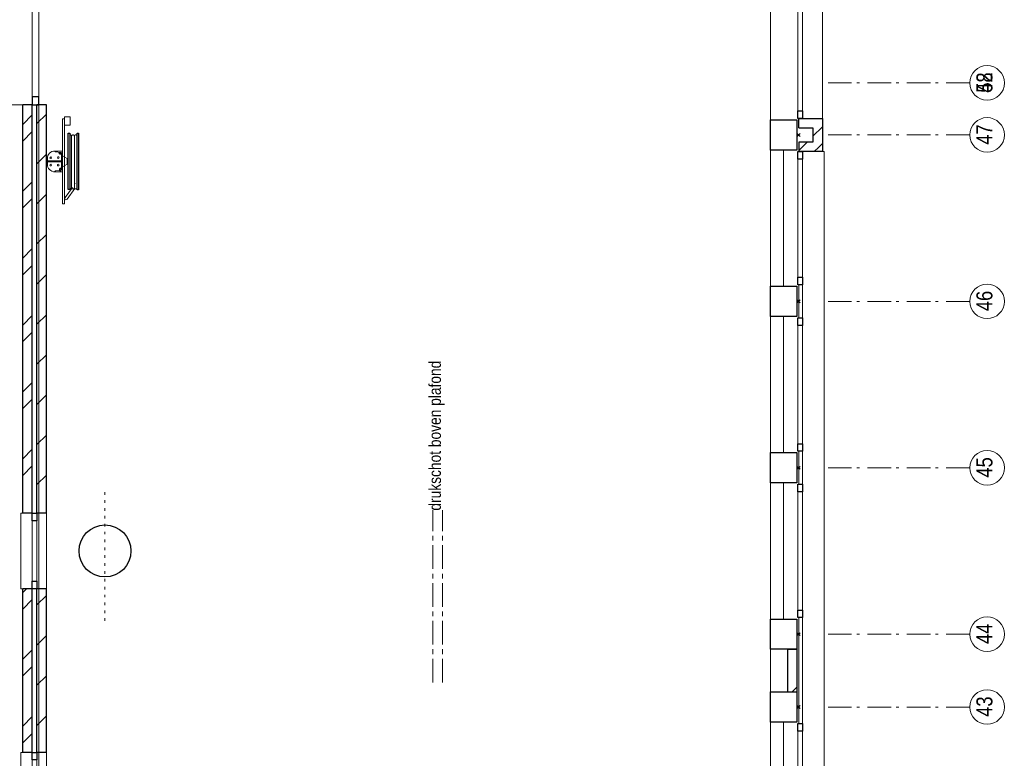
# Model space of a CAD drawing. Header units: millimetres. Extents: x 45699 to 251499, y 244 to 86446.
# Tile 122 of 240: x 177671 to 188089, y 69507 to 77319. Entities that reach past the tile are written whole.
import ezdxf

# ---------------------------------------------------------------- set-up
doc = ezdxf.new("R2010")
doc.units = ezdxf.units.MM
doc.header["$LTSCALE"] = 400
doc.header["$PDMODE"] = 3
doc.header["$PDSIZE"] = 15
for name, pattern in [('STYLE_05', [0.208282, 0.069427, -0.138855]), ('STYLE_06', [1.041641, 0.625, -0.208282, 0.069427, -0.138931]), ('STYLE_19', [1, 0.625, -0.125, 0.125, -0.125])]:
    doc.linetypes.add(name, pattern=pattern)
for name, color, linetype, lineweight in [('Buitenkozijnen', 140, 'Continuous', 15), ('Lijn-stramien', 5, 'STYLE_06', 9), ('mat-baksteen', 5, 'Continuous', 25), ('mat-beton (ihwg)', 5, 'Continuous', 25), ('mat-kalkzandsteen', 5, 'Continuous', 25), ('None', 7, 'Continuous', 9), ('Tekst', 140, 'Continuous', 15), ('~None', 7, 'Continuous', 9)]:
    doc.layers.add(name, color=color, linetype=linetype, lineweight=lineweight)
doc.styles.add('Abadi MT Condensed Light', font='txt', dxfattribs={"height": 176.388889})
doc.styles.add('Arial Narrow', font='ARIALN.TTF', dxfattribs={"height": 222.25})

# ---------------------------------------------------------------- blocks, each defined once
blk = doc.blocks.new('Kolom 280x320')
at = {"layer": 'mat-beton (ihwg)', "lineweight": 25}
blk.add_lwpolyline([(-300, 160), (-20, 160), (-20, -160), (-300, -160)], close=True, dxfattribs=at)
at = {"layer": 'None', "color": 92, "linetype": 'Continuous', "lineweight": 5}
blk.add_point((0, 0), dxfattribs=at)
blk = doc.blocks.new('Kolom O 550')
at = {"layer": 'mat-beton (ihwg)', "lineweight": 25}
blk.add_circle((0, 0), 275, dxfattribs=at)
blk = doc.blocks.new('*X1066')
at = {"layer": 'None', "lineweight": 9}
for p, q in [((-2819, 32536), (-2719, 32636)), ((-2761, 32418), (-2719, 32460))]:
    blk.add_line(p, q, dxfattribs=at)
blk = doc.blocks.new('*X1067')
at = {"layer": 'None', "lineweight": 9}
for p, q in [((-2969, 32386), (-2880, 32475)), ((-2804, 32375), (-2761, 32418))]:
    blk.add_line(p, q, dxfattribs=at)
blk = doc.blocks.new('*X1068')
at = {"layer": 'None', "lineweight": 9}
blk.add_line((-3038, 26660), (-2989, 26710), dxfattribs=at)
blk = doc.blocks.new('Gevelpui best 1410 (2D)')
at = {"layer": 'Buitenkozijnen', "lineweight": 15}
for p, q in [((-260, 0), (-260, -1410)), ((-260, 0), (-210, 0)), ((-210, 0), (-210, -1410)), ((-260, -1410), (-210, -1410))]:
    blk.add_line(p, q, dxfattribs=at)
at = {"layer": 'Buitenkozijnen', "color": 92, "lineweight": 25}
for points in [[(-260, 0), (-210, 0), (-210, -80), (-260, -80)], [(-260, -1330), (-210, -1330), (-210, -1410), (-260, -1410)]]:
    blk.add_lwpolyline(points, close=True, dxfattribs=at)
at = {"layer": 'None', "color": 43, "linetype": 'Continuous', "lineweight": 9}
blk.add_line((-410, 15), (-410, -1425), dxfattribs=at)
blk = doc.blocks.new('*U1092')
at = {"layer": 'Buitenkozijnen', "lineweight": 15}
for p, q in [((-10, 0), (-10, -1960)), ((-10, 0), (40, 0)), ((40, 0), (40, -1960)), ((-10, -1960), (40, -1960))]:
    blk.add_line(p, q, dxfattribs=at)
blk = doc.blocks.new('Gevelpui best 1960')
at = {"layer": 'Buitenkozijnen', "color": 43, "lineweight": 9}
blk.add_line((250, 0), (250, -1960), dxfattribs=at)
at = {"layer": 'Buitenkozijnen', "color": 92, "lineweight": 25}
for points in [[(-10, 0), (40, 0), (40, -80), (-10, -80)], [(-10, -1880), (40, -1880), (40, -1960), (-10, -1960)]]:
    blk.add_lwpolyline(points, close=True, dxfattribs=at)
at = {"layer": 'Buitenkozijnen'}
blk.add_blockref('*U1092', (0, 0), dxfattribs=at)
blk = doc.blocks.new('*U1099')
at = {"layer": 'Buitenkozijnen', "lineweight": 15}
for p, q in [((-11079, 34700), (-11009, 34700)), ((-11079, 32870), (-11079, 34700)), ((-11009, 32870), (-11009, 34700)), ((-11079, 32870), (-11009, 32870))]:
    blk.add_line(p, q, dxfattribs=at)
blk = doc.blocks.new('*U1100')
at = {"layer": 'Buitenkozijnen', "color": 92, "lineweight": 25}
for points in [[(-11009, 34700), (-11079, 34700), (-11079, 34617), (-11009, 34617)], [(-11009, 32953), (-11079, 32953), (-11079, 32870), (-11009, 32870)]]:
    blk.add_lwpolyline(points, close=True, dxfattribs=at)
at = {"layer": 'Buitenkozijnen'}
blk.add_blockref('*U1099', (0, 0), dxfattribs=at)
blk = doc.blocks.new('Gevelpui best 800')
at = {"layer": 'Buitenkozijnen', "color": 43, "linetype": 'Continuous', "lineweight": 9}
blk.add_lwpolyline([(-400, 270), (400, 270), (400, 0), (-400, 0)], close=True, dxfattribs=at)
at = {"layer": 'Buitenkozijnen', "color": 140, "linetype": 'Continuous', "lineweight": 15}
blk.add_lwpolyline([(-400, 150), (400, 150), (400, 100), (-400, 100)], close=True, dxfattribs=at)
at = {"layer": 'Buitenkozijnen', "color": 92, "linetype": 'Continuous', "lineweight": 25}
for points in [[(-400, 150), (-320, 150), (-320, 100), (-400, 100)], [(320, 150), (400, 150), (400, 100), (320, 100)]]:
    blk.add_lwpolyline(points, close=True, dxfattribs=at)
blk = doc.blocks.new('*X1120')
at = {"layer": 'None', "lineweight": 9}
for p, q in [((-11029, 32670), (-10929, 32770)), ((-11029, 32246), (-10929, 32346)), ((-11029, 31822), (-10929, 31922)), ((-11029, 31398), (-10929, 31498)), ((-11029, 30973), (-10929, 31073)), ((-11029, 30549), (-10929, 30649)), ((-11029, 30125), (-10929, 30225)), ((-11029, 29700), (-10929, 29800)), ((-11029, 29276), (-10929, 29376)), ((-11029, 28852), (-10929, 28952))]:
    blk.add_line(p, q, dxfattribs=at)
blk = doc.blocks.new('*X1121')
at = {"layer": 'None', "lineweight": 9}
for p, q in [((-11179, 32662), (-11079, 32762)), ((-11179, 32485), (-11079, 32585)), ((-11179, 31955), (-11079, 32055)), ((-11179, 31778), (-11079, 31878)), ((-11179, 31248), (-11079, 31348)), ((-11179, 31071), (-11079, 31171)), ((-11179, 30540), (-11079, 30640)), ((-11179, 30364), (-11079, 30464)), ((-11179, 29833), (-11079, 29933)), ((-11179, 29657), (-11079, 29757)), ((-11179, 29126), (-11079, 29226)), ((-11179, 28950), (-11079, 29050))]:
    blk.add_line(p, q, dxfattribs=at)
blk = doc.blocks.new('*X1122')
at = {"layer": 'None', "lineweight": 9}
for p, q in [((-11029, 27579), (-10929, 27679)), ((-11029, 27155), (-10929, 27255)), ((-11029, 26731), (-10929, 26831)), ((-11029, 26306), (-10929, 26406))]:
    blk.add_line(p, q, dxfattribs=at)
blk = doc.blocks.new('*X1123')
at = {"layer": 'None', "lineweight": 9}
for p, q in [((-11179, 27712), (-11141, 27750)), ((-11179, 27536), (-11079, 27636)), ((-11179, 27005), (-11079, 27105)), ((-11179, 26828), (-11079, 26928)), ((-11179, 26298), (-11079, 26398)), ((-11179, 26121), (-11079, 26221))]:
    blk.add_line(p, q, dxfattribs=at)
blk = doc.blocks.new('*U131')
at = {"layer": 'None', "color": 140, "linetype": 'Continuous', "lineweight": 15, "flags": 128}
blk.add_lwpolyline([(-21, 110), (59, 110), (59, 107, -0.391021), (53, 100), (-1, 96, 0.391021), (-12, 83), (-12, -83, 0.391021), (-1, -96), (53, -100, -0.391021), (59, -107), (59, -110), (-21, -110)], format="xyb", close=True, dxfattribs=at)
blk = doc.blocks.new('*U132')
at = {"layer": 'None', "color": 253, "linetype": 'Continuous', "lineweight": 5}
for p, q in [((96.625, -278), (96.625, 266)), ((125.704, -278), (125.704, 266)), ((50.42, -31.849), (50.42, 29))]:
    blk.add_line(p, q, dxfattribs=at)
at = {"layer": 'None', "color": 140, "linetype": 'Continuous', "lineweight": 15}
for p, q in [((50.42, 29), (1.453, 57.31)), ((0, -61), (50.42, -31.849))]:
    blk.add_line(p, q, dxfattribs=at)
at = {"layer": 'None', "color": 92, "linetype": 'Continuous', "lineweight": 25}
for points in [[(60.916, 296), (76.476, 296), (76.476, -300), (60.916, -300)], [(154.785, 296), (171.344, 296), (171.344, -302), (154.785, -302)]]:
    blk.add_lwpolyline(points, close=True, dxfattribs=at)
at = {"layer": 'None', "color": 253, "linetype": 'Continuous', "lineweight": 5}
blk.add_lwpolyline([(50.929, 18), (60.916, 18), (60.916, -18), (50.929, -18)], close=True, dxfattribs=at)
for points, knots in [([(96.866, 264), (96.866, 268.997), (93.792, 272.9335), (90.718, 276.87), (85.875, 278.0735), (81.032, 279.277), (76.476, 277.238)], [0, 0, 0, 0.3335495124, 0.3335495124, 0.6668288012, 0.6668288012, 1, 1, 1]), ([(125.825, 264), (125.825, 267.886), (123.8855, 271.2505), (121.946, 274.615), (118.586, 276.5575), (115.226, 278.5), (107.466, 278.5), (104.106, 276.5575), (100.746, 274.615), (98.806, 271.2505), (96.866, 267.886), (96.866, 264)], [0, 0, 0, 0.1667696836, 0.1667696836, 0.3334232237, 0.3334232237, 0.4999946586, 0.6665660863, 0.6665660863, 0.833226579, 0.833226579, 1, 1, 1]), ([(154.785, 264), (154.785, 267.886), (152.845, 271.2505), (150.905, 274.615), (147.5455, 276.5575), (144.186, 278.5), (140.306, 278.5), (136.426, 278.5), (133.066, 276.5575), (129.706, 274.615), (127.7655, 271.2505), (125.825, 267.886), (125.825, 264)], [0, 0, 0, 0.1667729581, 0.1667729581, 0.3334246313, 0.3334246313, 0.4999853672, 0.4999853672, 0.666556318, 0.666556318, 0.8332233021, 0.8332233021, 1, 1, 1]), ([(76.477, -291.432), (81.039, -293.343), (85.8175, -292.072), (90.596, -290.801), (93.6105, -286.876), (96.625, -282.951), (96.625, -278)], [0, 0, 0, 0.333165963, 0.333165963, 0.6664584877, 0.6664584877, 1, 1, 1]), ([(96.625, -278), (96.625, -281.901), (98.573, -285.2795), (100.521, -288.658), (103.895, -290.609), (107.269, -292.56), (111.165, -292.56), (115.061, -292.56), (118.435, -290.609), (121.809, -288.658), (123.7565, -285.2795), (125.704, -281.901), (125.704, -278)], [0, 0, 0, 0.1667545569, 0.1667545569, 0.3334268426, 0.3334268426, 0.5000053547, 0.5000053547, 0.6665838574, 0.6665838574, 0.8332491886, 0.8332491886, 1, 1, 1]), ([(125.704, -278), (125.704, -281.901), (127.6525, -285.2795), (129.601, -288.658), (132.975, -290.609), (136.349, -292.56), (140.245, -292.56), (144.141, -292.56), (147.5145, -290.609), (150.888, -288.658), (152.836, -285.2795), (154.784, -281.901), (154.784, -278)], [0, 0, 0, 0.1667578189, 0.1667578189, 0.3334365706, 0.3334365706, 0.5000146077, 0.5000146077, 0.6665824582, 0.6665824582, 0.8332459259, 0.8332459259, 1, 1, 1])]:
    blk.add_open_spline(points, degree=2, knots=knots, dxfattribs=at)
blk = doc.blocks.new('BSH')
at = {"layer": 'None', "color": 140, "linetype": 'Continuous', "lineweight": 15}
for p, q in [((0, -61), (0, 111.155)), ((-159.8585, -36.7557), (-159.8585, 32.756)), ((-80, -6.8893), (-80, 2.8892))]:
    blk.add_line(p, q, dxfattribs=at)
at = {"layer": 'None', "color": 253, "linetype": 'Continuous', "lineweight": 5}
for p, q in [((27.7468, -383.0008), (105.0969, -276.5164)), ((130.6676, -289.4337), (48.7568, -402.0618)), ((135.277, -233.0824), (136.142, -233.8294))]:
    blk.add_line(p, q, dxfattribs=at)
at = {"layer": 'None', "color": 140, "linetype": 'Continuous', "lineweight": 15}
for points in [[(0, 448), (20, 448), (20, -452), (0, -452)], [(20, 469.75), (82, 469.75), (82, 382.75), (20, 382.75)], [(-160, 2.8892), (-9, 2.8892), (-9, -6.8893), (-160, -6.8893)]]:
    blk.add_lwpolyline(points, close=True, dxfattribs=at)
at = {"layer": 'None', "color": 8, "linetype": 'Continuous', "lineweight": 5}
for centre in [(-124, 37.275), (-44.5, 38.775), (-124, -41.275), (-45, -41.275)]:
    blk.add_circle(centre, 8.5, dxfattribs=at)
at = {"layer": 'None', "color": 140, "linetype": 'Continuous', "lineweight": 15}
for centre, start, end in [((-80, 28), 90, 180), ((-80, -32), 180, 270)]:
    blk.add_arc(centre, 80, start, end, dxfattribs=at)
at = {"layer": 'None', "color": 9, "linetype": 'Continuous', "lineweight": 5}
blk.add_arc((38.2528, -392.5302), 14.18399, 137.790600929, 325.770923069, dxfattribs=at)
at = {"layer": 'None', "color": 92, "linetype": 'Continuous', "lineweight": 25}
for points, knots in [([(-11.70075, 86.5025), (-12.2626, 89.0317), (-14.0137, 90.9408), (-15.7648, 92.8499), (-18.23575, 93.6275), (-20.7067, 94.4051), (-23.236, 93.84325), (-25.7653, 93.2814), (-27.67445, 91.53015), (-29.5836, 89.7789), (-30.36125, 87.3079), (-31.1389, 84.8369), (-30.57705, 82.3077), (-30.0152, 79.7785), (-28.26385, 77.8694), (-26.5125, 75.9603), (-24.0415, 75.1827), (-21.5705, 74.4051), (-19.0412, 74.96695), (-16.5119, 75.5288), (-14.60305, 77.28005), (-12.6942, 79.0313), (-11.91655, 81.5023), (-11.1389, 83.9733), (-11.70075, 86.5025)], [0, 0, 0, 0.0833344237, 0.0833344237, 0.1666618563, 0.1666618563, 0.2499968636, 0.2499968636, 0.3333348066, 0.3333348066, 0.4166657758, 0.4166657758, 0.5000000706, 0.5000000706, 0.583336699, 0.583336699, 0.666668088, 0.666668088, 0.7500039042, 0.7500039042, 0.8333377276, 0.8333377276, 0.9166657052, 0.9166657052, 1, 1, 1]), ([(-11.75695, -89.71225), (-12.375, -92.4944), (-14.3012, -94.5944), (-16.2274, -96.6944), (-18.94545, -97.54975), (-21.6635, -98.4051), (-24.4457, -97.78705), (-27.2279, -97.169), (-29.328, -95.24265), (-31.4281, -93.3163), (-32.2835, -90.5982), (-33.1389, -87.8801), (-32.52085, -85.09795), (-31.9028, -82.3158), (-29.97635, -80.2158), (-28.0499, -78.1158), (-25.3318, -77.26045), (-22.6137, -76.4051), (-19.83145, -77.02315), (-17.0492, -77.6412), (-14.94945, -79.56755), (-12.8497, -81.4939), (-11.9943, -84.212), (-11.1389, -86.9301), (-11.75695, -89.71225)], [0, 0, 0, 0.083334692, 0.083334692, 0.1666618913, 0.1666618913, 0.2499964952, 0.2499964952, 0.3333343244, 0.3333343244, 0.4166651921, 0.4166651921, 0.4999998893, 0.4999998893, 0.5833365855, 0.5833365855, 0.6666673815, 0.6666673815, 0.7500034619, 0.7500034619, 0.8333376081, 0.8333376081, 0.9166653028, 0.9166653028, 1, 1, 1])]:
    blk.add_open_spline(points, degree=2, knots=knots, dxfattribs=at)
at = {"layer": 'None', "color": 7}
blk.add_blockref('*U132', (0, 0), dxfattribs=at)
at = {"layer": 'None', "color": 140, "rotation": 180}
blk.add_blockref('*U131', (-21.4, -2), dxfattribs=at)
blk = doc.blocks.new('*U1438')
at = {"layer": 'None', "color": 7}
blk.add_blockref('BSH', (-10759, 32272), dxfattribs=at)
blk = doc.blocks.new('*U1460')
at = {"layer": '~None', "color": 140, "linetype": 'STYLE_19', "lineweight": 15}
for p, q in [((-6839, 26760), (-6839, 28580)), ((-6739, 26760), (-6739, 28580))]:
    blk.add_line(p, q, dxfattribs=at)
blk = doc.blocks.new('*U1461')
at = {"layer": 'Lijn-stramien', "color": 8, "linetype": 'STYLE_05', "lineweight": 5}
blk.add_line((-10309, 27410), (-10309, 28800), dxfattribs=at)
at = {"layer": 'None', "color": 7}
blk.add_blockref('*U1460', (0, 0), dxfattribs=at)
at = {"layer": 'Tekst', "color": 43, "insert": (-6882, 28577), "char_height": 127, "attachment_point": 1, "rotation": 90, "style": 'Abadi MT Condensed Light'}
blk.add_mtext('drukschot boven plafond', dxfattribs=at)

msp = doc.modelspace()

# ---------------------------------------------------------------- linework, layer by layer
at = {"linetype": 'Continuous', "lineweight": 0, "flags": 128}
msp.add_lwpolyline([(185614, 78475), (177874, 78475), (177874, 51820), (172744, 51820), (172744, 46454), (185614, 46454), (185614, 78475)], dxfattribs=at)
at = {"layer": 'Buitenkozijnen', "color": 43, "lineweight": 9, "flags": 128}
msp.add_lwpolyline([(186164, 75925), (186184, 75925), (186184, 46700), (186164, 46700)], dxfattribs=at)
at = {"layer": 'Buitenkozijnen', "lineweight": 15}
for points in [[(185914, 74515), (185954, 74515), (185954, 74165), (185914, 74165)], [(185914, 72755), (185954, 72755), (185954, 72405), (185914, 72405)], [(185914, 70995), (185954, 70995), (185954, 69875), (185914, 69875)]]:
    msp.add_lwpolyline(points, close=True, dxfattribs=at)
at = {"layer": 'mat-baksteen', "lineweight": 25}
for p, q in [((177804, 76420), (177704, 76420)), ((177704, 72100), (177704, 76420)), ((177804, 72100), (177804, 76420)), ((185914, 76275), (186164, 76275)), ((185914, 76175), (185914, 76275)), ((186164, 76275), (186164, 75925)), ((185914, 76175), (186064, 76175)), ((186064, 76175), (186064, 76025)), ((185914, 76025), (185914, 75925)), ((186064, 76025), (185914, 76025)), ((186164, 75925), (185914, 75925)), ((177804, 72100), (177704, 72100)), ((177804, 71300), (177704, 71300)), ((177704, 69570), (177704, 71300)), ((177804, 69570), (177804, 71300)), ((185794, 70660), (185794, 70210)), ((185794, 70660), (185894, 70660)), ((185894, 70660), (185894, 70210)), ((185794, 70210), (185894, 70210)), ((177804, 69570), (177704, 69570))]:
    msp.add_line(p, q, dxfattribs=at)
at = {"layer": 'mat-kalkzandsteen', "lineweight": 25}
for p, q in [((177954, 76420), (177854, 76420)), ((177854, 72100), (177854, 76420)), ((177954, 72100), (177954, 76420)), ((177954, 72100), (177854, 72100)), ((177954, 71300), (177854, 71300)), ((177854, 69570), (177854, 71300)), ((177954, 69570), (177954, 71300)), ((177954, 69570), (177854, 69570))]:
    msp.add_line(p, q, dxfattribs=at)
at = {"layer": 'None', "color": 7, "linetype": 'STYLE_06', "lineweight": 9}
for p, q in [((187724, 76650), (186224, 76650)), ((187724, 76650), (186224, 76650)), ((187724, 76100), (186224, 76100)), ((187724, 74340), (186224, 74340)), ((187724, 72580), (186224, 72580)), ((187724, 70820), (186224, 70820)), ((187724, 70050), (186224, 70050))]:
    msp.add_line(p, q, dxfattribs=at)
at = {"layer": 'None', "color": 43, "linetype": 'Continuous', "lineweight": 9}
msp.add_line((177804, 76420), (172194, 76420), dxfattribs=at)
for centre in [(187907, 76650), (187907, 76650), (187907, 76100), (187907, 74340), (187907, 72580), (187907, 70820), (187907, 70050)]:
    msp.add_circle(centre, 183, dxfattribs=at)

# ---------------------------------------------------------------- block references
at = {"layer": 'Buitenkozijnen', "color": 7}
for name, p in [('Gevelpui best 1960', (185914, 78235)), ('Gevelpui best 1410 (2D)', (186164, 75925)), ('Gevelpui best 1410 (2D)', (186164, 74165)), ('Gevelpui best 1410 (2D)', (186164, 72405)), ('Gevelpui best 1410 (2D)', (186164, 69875))]:
    msp.add_blockref(name, p, dxfattribs=at)
at = {"layer": 'Buitenkozijnen', "color": 7, "rotation": 90}
for p in [(177954, 71700), (177954, 69170)]:
    msp.add_blockref('Gevelpui best 800', p, dxfattribs=at)
at = {"layer": 'mat-baksteen'}
for name in ['*X1121', '*X1066', '*X1067', '*X1123', '*X1068']:
    msp.add_blockref(name, (188883, 43550), dxfattribs=at)
at = {"layer": 'mat-beton (ihwg)', "color": 7}
for name, p in [('Kolom 280x320', (185914, 76100)), ('Kolom 280x320', (185914, 74340)), ('Kolom 280x320', (185914, 72580)), ('Kolom O 550', (178574, 71700)), ('Kolom 280x320', (185914, 70820)), ('Kolom 280x320', (185914, 70050))]:
    msp.add_blockref(name, p, dxfattribs=at)
at = {"layer": 'mat-kalkzandsteen'}
for name in ['*X1120', '*X1122']:
    msp.add_blockref(name, (188883, 43550), dxfattribs=at)
at = {"layer": 'None', "color": 7}
for name in ['*U1100', '*U1438', '*U1461']:
    msp.add_blockref(name, (188883, 43550), dxfattribs=at)

# ---------------------------------------------------------------- texts
at = {"layer": 'None', "color": 8, "char_height": 169.3, "attachment_point": 1, "rotation": 90, "style": 'Arial Narrow'}
for s, insert in [('48', (187794, 76546)), ('52', (187794, 76546)), ('47', (187794, 75996)), ('46', (187794, 74236)), ('45', (187794, 72476)), ('44', (187794, 70716)), ('43', (187794, 69946))]:
    msp.add_mtext(s, dxfattribs=dict(at, insert=insert))

doc.saveas('drawing.dxf')
